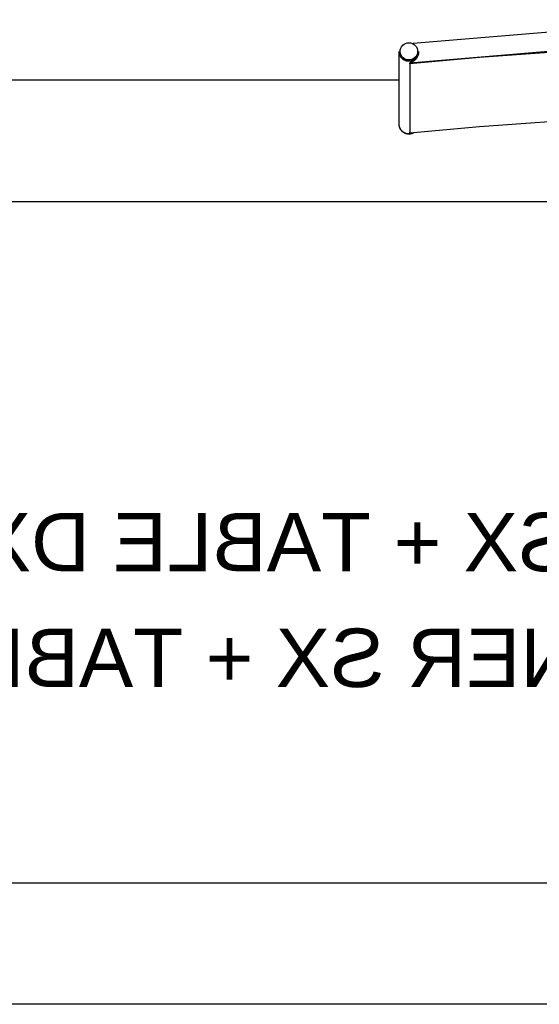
# Model space of a CAD drawing. Header units: millimetres. Extents: x -1470 to 7470, y -12049 to 6674.
# Tile 48 of 58: x 2674 to 3209, y 2524 to 3536. Entities that reach past the tile are written whole.
import ezdxf

# ---------------------------------------------------------------- set-up
doc = ezdxf.new("R2010")
doc.units = ezdxf.units.MM
doc.header["$LTSCALE"] = 10
doc.layers.get('0').update_dxf_attribs({"true_color": 0x000000})
doc.styles.add('Arial Normale', font='txt')

msp = doc.modelspace()

# ---------------------------------------------------------------- linework, layer by layer
at = {"color": 18, "linetype": 'Continuous', "lineweight": 25, "true_color": 0x000000}
for points in [[(3079, 3511.8), (3243.9, 3525.4), (3399.9, 3533.2), (3556, 3535.9), (3712.1, 3533.7), (3868.1, 3526.5), (4023.7, 3514.4), (4049.9, 3511.8)], [(3075.7, 3491.5), (3238.4, 3505.2), (3401.5, 3513.4), (3564.7, 3516.1), (3727.9, 3513.4), (3891, 3505.2), (4053.7, 3491.5)], [(4053.6, 3490.6), (3897.5, 3503.8), (3741, 3511.9), (3584.3, 3515.1), (3434.1, 3513.4), (3290.6, 3507.4), (3147.3, 3497.2), (3075.8, 3490.6)], [(3084.4, 3500.6), (3084.2, 3500.3), (3084.1, 3500), (3084, 3499.6), (3083.9, 3499.3), (3083.7, 3499), (3083.6, 3498.7), (3083.4, 3498.4), (3083.2, 3498.1), (3083, 3497.8), (3082.8, 3497.5), (3082.6, 3497.2), (3082.4, 3497), (3082.2, 3496.7), (3081.9, 3496.4), (3081.7, 3496.2), (3081.4, 3496), (3081.2, 3495.7), (3080.9, 3495.5), (3080.6, 3495.3), (3080.4, 3495.1), (3080.1, 3494.9), (3079.8, 3494.7), (3079.5, 3494.6), (3079.2, 3494.4), (3078.8, 3494.3), (3078.5, 3494.1), (3078.2, 3494), (3077.9, 3493.9), (3077.5, 3493.8), (3077.2, 3493.7), (3076.9, 3493.6), (3076.5, 3493.5), (3076.2, 3493.5), (3075.8, 3493.4), (3075.5, 3493.4), (3075.1, 3493.4), (3074.8, 3493.4), (3074.4, 3493.4), (3074.1, 3493.4), (3073.7, 3493.4), (3073.4, 3493.5), (3073.1, 3493.5), (3072.7, 3493.6), (3072.4, 3493.6), (3072, 3493.7), (3071.7, 3493.8), (3071.4, 3493.9), (3071, 3494.1), (3070.7, 3494.2), (3070.4, 3494.3), (3070.1, 3494.5), (3069.8, 3494.7), (3069.5, 3494.8), (3069.2, 3495), (3068.9, 3495.2), (3068.6, 3495.4), (3068.4, 3495.6), (3068.1, 3495.9), (3067.8, 3496.1), (3067.6, 3496.3), (3067.4, 3496.6), (3067.1, 3496.9), (3066.9, 3497.1), (3066.7, 3497.4), (3066.5, 3497.7), (3066.3, 3498), (3066.1, 3498.3), (3065.9, 3498.6), (3065.8, 3498.9), (3065.6, 3499.2), (3065.5, 3499.5), (3065.4, 3499.8), (3065.2, 3500.2), (3065.1, 3500.5), (3065, 3500.8), (3065, 3501.2), (3064.9, 3501.5), (3064.8, 3501.9), (3064.8, 3502.2), (3064.7, 3502.5), (3064.7, 3502.9), (3064.7, 3503.2)], [(3064.7, 3503.1), (3064.7, 3503.2)], [(3084.7, 3503.1), (3084.7, 3502.7), (3084.7, 3502.4), (3084.6, 3502), (3084.6, 3501.7), (3084.5, 3501.3), (3084.5, 3501), (3084.4, 3500.7), (3084.3, 3500.3), (3084.2, 3500), (3084.1, 3499.7), (3083.9, 3499.4), (3083.8, 3499), (3083.7, 3498.7), (3083.5, 3498.4), (3083.3, 3498.1), (3083.1, 3497.8), (3083, 3497.5), (3082.8, 3497.3), (3082.5, 3497), (3082.3, 3496.7), (3082.1, 3496.4), (3081.9, 3496.2), (3081.6, 3496), (3081.4, 3495.7), (3081.1, 3495.5), (3080.8, 3495.3), (3080.5, 3495.1), (3080.3, 3494.9), (3080, 3494.7), (3079.7, 3494.5), (3079.4, 3494.3), (3079.1, 3494.2), (3078.7, 3494), (3078.4, 3493.9), (3078.1, 3493.8), (3077.8, 3493.7), (3077.4, 3493.6), (3077.1, 3493.5), (3076.8, 3493.4), (3076.4, 3493.3), (3076.1, 3493.3), (3075.7, 3493.2), (3075.4, 3493.2), (3075.1, 3493.2), (3074.7, 3493.2), (3074.4, 3493.2), (3074, 3493.2), (3073.7, 3493.2), (3073.3, 3493.3), (3073, 3493.3), (3072.6, 3493.4), (3072.3, 3493.5), (3072, 3493.6), (3071.6, 3493.7), (3071.3, 3493.8), (3071, 3493.9), (3070.7, 3494), (3070.4, 3494.2), (3070, 3494.3), (3069.7, 3494.5), (3069.4, 3494.7), (3069.2, 3494.9), (3068.9, 3495.1), (3068.6, 3495.3), (3068.3, 3495.5), (3068.1, 3495.7), (3067.8, 3496), (3067.6, 3496.2), (3067.3, 3496.4), (3067.1, 3496.7), (3066.9, 3497), (3066.7, 3497.3), (3066.5, 3497.5), (3066.3, 3497.8), (3066.1, 3498.1), (3065.9, 3498.4), (3065.8, 3498.7), (3065.6, 3499), (3065.5, 3499.4), (3065.3, 3499.7), (3065.2, 3500), (3065.1, 3500.3), (3065, 3500.7), (3064.9, 3501), (3064.9, 3501.3), (3064.8, 3501.7), (3064.8, 3502), (3064.7, 3502.4), (3064.7, 3502.7), (3064.7, 3503.1)], [(3084.4, 3500.5), (3084.2, 3500.1), (3084.1, 3499.8), (3084, 3499.5), (3083.9, 3499.1), (3083.7, 3498.8), (3083.6, 3498.5), (3083.4, 3498.2), (3083.2, 3497.9), (3083, 3497.6), (3082.8, 3497.3), (3082.6, 3497.1), (3082.4, 3496.8), (3082.2, 3496.5), (3081.9, 3496.3), (3081.7, 3496), (3081.4, 3495.8), (3081.2, 3495.6), (3080.9, 3495.3), (3080.6, 3495.1), (3080.4, 3494.9), (3080.1, 3494.7), (3079.8, 3494.6), (3079.5, 3494.4), (3079.2, 3494.2), (3078.8, 3494.1), (3078.5, 3493.9), (3078.2, 3493.8), (3077.9, 3493.7), (3077.5, 3493.6), (3077.2, 3493.5), (3076.9, 3493.4), (3076.5, 3493.4), (3076.2, 3493.3), (3075.8, 3493.3), (3075.5, 3493.2), (3075.1, 3493.2), (3074.8, 3493.2), (3074.4, 3493.2), (3074.1, 3493.2), (3073.7, 3493.2), (3073.4, 3493.3), (3073.1, 3493.3), (3072.7, 3493.4), (3072.4, 3493.5), (3072, 3493.6), (3071.7, 3493.7), (3071.4, 3493.8), (3071, 3493.9), (3070.7, 3494), (3070.4, 3494.2), (3070.1, 3494.3), (3069.8, 3494.5), (3069.5, 3494.7), (3069.2, 3494.9), (3068.9, 3495), (3068.6, 3495.3), (3068.4, 3495.5), (3068.1, 3495.7), (3067.8, 3495.9), (3067.6, 3496.2), (3067.4, 3496.4), (3067.1, 3496.7), (3066.9, 3497), (3066.7, 3497.2), (3066.5, 3497.5), (3066.3, 3497.8), (3066.1, 3498.1), (3065.9, 3498.4), (3065.8, 3498.7), (3065.6, 3499), (3065.5, 3499.3), (3065.4, 3499.7), (3065.2, 3500), (3065.1, 3500.3), (3065, 3500.7), (3065, 3501), (3064.9, 3501.3), (3064.8, 3501.7), (3064.8, 3502), (3064.7, 3502.4), (3064.7, 3502.7), (3064.7, 3503.1)], [(3064.7, 3428.4), (3064.7, 3503.1)], [(3084.7, 3503.1), (3084.6, 3502), (3084.6, 3501.7), (3084.6, 3501.4), (3084.5, 3501.2), (3084.5, 3500.9), (3084.5, 3500.7), (3084.4, 3500.6), (3084.4, 3500.4), (3084.3, 3500.3), (3084.3, 3500), (3084.2, 3499.7), (3084.1, 3499.4), (3084, 3499.1), (3083.8, 3498.8), (3083.7, 3498.6), (3083.5, 3498.1), (3083.3, 3497.7), (3083.1, 3497.4), (3083, 3497.2), (3082.9, 3497), (3082.8, 3496.8), (3082.6, 3496.6), (3082.5, 3496.4), (3082.4, 3496.2), (3082.1, 3495.9), (3081.9, 3495.6), (3081.7, 3495.3), (3081.5, 3495.1), (3081.3, 3494.9), (3081.1, 3494.7), (3080.9, 3494.5), (3080.7, 3494.3), (3080.5, 3494.2), (3080.3, 3494), (3080.1, 3493.8), (3079.9, 3493.6), (3079.6, 3493.5), (3079.4, 3493.3), (3079.2, 3493.1), (3079, 3493), (3078.7, 3492.9), (3078.5, 3492.7), (3078.2, 3492.5), (3077.8, 3492.4), (3077.5, 3492.2), (3077.2, 3492), (3076.8, 3491.9), (3076.5, 3491.8), (3076.1, 3491.6), (3075.8, 3491.5), (3075.7, 3491.5)], [(3084.4, 3500.6), (3084.7, 3502.5), (3084.7, 3503.2)], [(3084.7, 3503.1), (3084.7, 3502.3), (3084.4, 3500.5)], [(3084.7, 3503.2), (3084.7, 3503.1)], [(3084.7, 3503.1), (3084.7, 3503.1)], [(3075.7, 3491.5), (3075.7, 3420.3)], [(3075.8, 3490.6), (3075.7, 3491.5)], [(3075.8, 3490.6), (3075.8, 3419.3)], [(2320.1, 3474), (3064.7, 3474)], [(4053.6, 3419.3), (3897.5, 3432.5), (3741, 3440.7), (3584.3, 3443.9), (3434.1, 3442.2), (3290.6, 3436.2), (3147.3, 3426), (3075.8, 3419.3)], [(3078.9, 3419.5), (3078.6, 3419.3), (3078.3, 3419.2), (3078, 3419.1), (3077.6, 3419), (3077.3, 3418.9), (3077, 3418.8), (3076.6, 3418.7), (3076.3, 3418.7), (3076, 3418.6), (3075.6, 3418.6), (3075.3, 3418.5), (3074.9, 3418.5), (3074.6, 3418.5), (3074.2, 3418.5), (3073.9, 3418.6), (3073.6, 3418.6), (3073.2, 3418.6), (3072.9, 3418.7), (3072.5, 3418.8), (3072.2, 3418.8), (3071.9, 3418.9), (3071.6, 3419), (3071.2, 3419.2), (3070.9, 3419.3), (3070.6, 3419.4), (3070.3, 3419.6), (3070, 3419.7), (3069.7, 3419.9), (3069.4, 3420.1), (3069.1, 3420.3), (3068.8, 3420.5), (3068.5, 3420.7), (3068.3, 3420.9), (3068, 3421.1), (3067.8, 3421.3), (3067.5, 3421.6), (3067.3, 3421.8), (3067.1, 3422.1), (3066.8, 3422.4), (3066.6, 3422.6), (3066.4, 3422.9), (3066.2, 3423.2), (3066.1, 3423.5), (3065.9, 3423.8), (3065.7, 3424.1), (3065.6, 3424.4), (3065.5, 3424.7), (3065.3, 3425), (3065.2, 3425.4), (3065.1, 3425.7), (3065, 3426), (3064.9, 3426.4), (3064.9, 3426.7), (3064.8, 3427), (3064.8, 3427.4), (3064.7, 3427.7), (3064.7, 3428.1), (3064.7, 3428.4)], [(3078.9, 3419.5), (3078.6, 3419.3), (3078.3, 3419.2), (3078, 3419.1), (3077.6, 3419), (3077.3, 3418.9), (3077, 3418.8), (3076.6, 3418.7), (3076.3, 3418.7), (3076, 3418.6), (3075.6, 3418.6), (3075.3, 3418.6), (3074.9, 3418.5), (3074.6, 3418.5), (3074.2, 3418.5), (3073.9, 3418.6), (3073.6, 3418.6), (3073.2, 3418.6), (3072.9, 3418.7), (3072.5, 3418.8), (3072.2, 3418.8), (3071.9, 3418.9), (3071.6, 3419), (3071.2, 3419.2), (3070.9, 3419.3), (3070.6, 3419.4), (3070.3, 3419.6), (3070, 3419.7), (3069.7, 3419.9), (3069.4, 3420.1), (3069.1, 3420.3), (3068.8, 3420.5), (3068.5, 3420.7), (3068.3, 3420.9), (3068, 3421.1), (3067.8, 3421.3), (3067.5, 3421.6), (3067.3, 3421.8), (3067.1, 3422.1), (3066.8, 3422.4), (3066.6, 3422.6), (3066.4, 3422.9), (3066.3, 3423.2), (3066.1, 3423.5), (3065.9, 3423.8), (3065.7, 3424.1), (3065.6, 3424.4), (3065.5, 3424.7), (3065.3, 3425), (3065.2, 3425.4), (3065.1, 3425.7), (3065, 3426), (3064.9, 3426.4), (3064.9, 3426.7), (3064.8, 3427), (3064.8, 3427.4), (3064.7, 3427.7), (3064.7, 3428.1), (3064.7, 3428.4)], [(3064.7, 3428.2), (3064.7, 3428.4)], [(3079.6, 3419.6), (3079.3, 3419.5), (3079, 3419.3), (3078.7, 3419.2), (3078.3, 3419), (3078, 3418.9), (3077.7, 3418.8), (3077.4, 3418.7), (3077, 3418.6), (3076.7, 3418.6), (3076.4, 3418.5), (3076, 3418.4), (3075.7, 3418.4), (3075.3, 3418.4), (3075, 3418.4), (3074.6, 3418.4), (3074.3, 3418.4), (3073.9, 3418.4), (3073.6, 3418.4), (3073.3, 3418.5), (3072.9, 3418.5), (3072.6, 3418.6), (3072.2, 3418.7), (3071.9, 3418.7), (3071.6, 3418.8), (3071.3, 3419), (3070.9, 3419.1), (3070.6, 3419.2), (3070.3, 3419.4), (3070, 3419.5), (3069.7, 3419.7), (3069.4, 3419.9), (3069.1, 3420.1), (3068.8, 3420.3), (3068.6, 3420.5), (3068.3, 3420.7), (3068, 3420.9), (3067.8, 3421.1), (3067.5, 3421.4), (3067.3, 3421.6), (3067.1, 3421.9), (3066.9, 3422.2), (3066.6, 3422.4), (3066.4, 3422.7), (3066.3, 3423), (3066.1, 3423.3), (3065.9, 3423.6), (3065.7, 3423.9), (3065.6, 3424.2), (3065.5, 3424.5), (3065.3, 3424.9), (3065.2, 3425.2), (3065.1, 3425.5), (3065, 3425.8), (3064.9, 3426.2), (3064.9, 3426.5), (3064.8, 3426.9), (3064.8, 3427.2), (3064.7, 3427.5), (3064.7, 3427.9), (3064.7, 3428.2)], [(3075.8, 3419.3), (3075.7, 3420.3)], [(2475.1, 3349), (4075.1, 3349)], [(2475.1, 2649), (4075.1, 2649)], [(4075.1, 2524), (2320.1, 2524)]]:
    msp.add_lwpolyline(points, dxfattribs=at)
msp.add_lwpolyline([(3083.4, 3501.1), (3082.7, 3499.4), (3081.7, 3497.9), (3080.5, 3496.6), (3079, 3495.6), (3077.3, 3494.9), (3075.5, 3494.6), (3073.7, 3494.6), (3071.9, 3495), (3070.2, 3495.7), (3068.7, 3496.8), (3067.5, 3498.1), (3066.6, 3499.6), (3066, 3501.3), (3065.7, 3503.1), (3065.8, 3504.9), (3066.3, 3506.6), (3067.1, 3508.2), (3068.3, 3509.6), (3069.7, 3510.8), (3071.3, 3511.6), (3073, 3512.1), (3074.8, 3512.3), (3076.7, 3512.1), (3078.4, 3511.5), (3080, 3510.6), (3081.3, 3509.4), (3082.4, 3508), (3083.2, 3506.4), (3083.6, 3504.6), (3083.7, 3502.8)], close=True, dxfattribs=at)

# ---------------------------------------------------------------- texts
at = {"extrusion": (0, 0, -1), "char_height": 60, "attachment_point": 2, "text_direction": (-1, 0, 0), "style": 'Arial Normale'}
for s, insert, width in [('SOFA 3 SEATER SX + TABLE DX', (3276.7, 3029.1), 2687.609), ('SOFA 3 SEATER CORNER SX + TABLE DX', (3276.7, 2910.1), 3457.826)]:
    msp.add_mtext(s, dxfattribs=dict(at, insert=insert, width=width))

doc.saveas('drawing.dxf')
